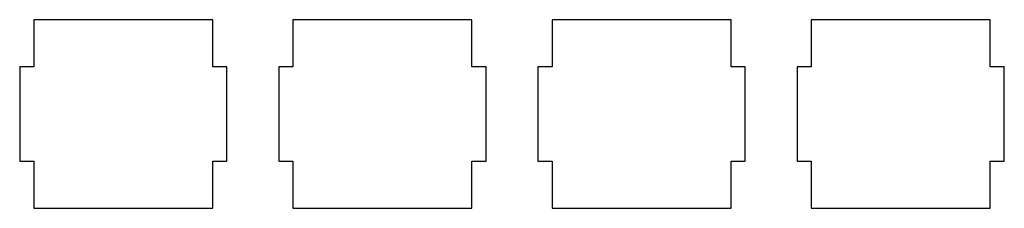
# Model space of a CAD drawing. Header units: millimetres. Extents: x -1146 to 1019, y -763 to 979.
# Tile 62 of 143: x -73 to 136, y -189 to -149. Entities that reach past the tile are written whole.
import ezdxf

# ---------------------------------------------------------------- set-up
doc = ezdxf.new("R2010")
doc.units = ezdxf.units.MM
doc.header["$MEASUREMENT"] = 0
doc.layers.add('Layer 1', color=7, linetype='Continuous')

msp = doc.modelspace()

# ---------------------------------------------------------------- linework, layer by layer
at = {"layer": 'Layer 1', "lineweight": 25}
for points in [[(-31.5031, -148.7956), (-31.5031, -148.7956), (-31.5031, -158.7956), (-31.5031, -158.7956), (-31.5031, -158.7956), (-31.5031, -158.7956), (-28.5031, -158.7956), (-28.5031, -158.7956), (-28.5031, -158.7956), (-28.5031, -158.7956), (-28.5031, -178.7956), (-28.5031, -178.7956), (-28.5031, -178.7956), (-28.5031, -178.7956), (-31.5031, -178.7956), (-31.5031, -178.7956), (-31.5031, -178.7956), (-31.5031, -178.7956), (-31.5031, -188.7956), (-31.5031, -188.7956), (-31.5031, -188.7956), (-31.5031, -188.7956), (-69.5033, -188.7956), (-69.5033, -188.7956), (-69.5033, -188.7956), (-69.5033, -188.7956), (-69.5033, -178.7956), (-69.5033, -178.7956), (-69.5033, -178.7956), (-69.5033, -178.7956), (-72.5033, -178.7956), (-72.5033, -178.7956), (-72.5033, -178.7956), (-72.5033, -178.7956), (-72.5033, -158.7956), (-72.5033, -158.7956), (-72.5033, -158.7956), (-72.5033, -158.7956), (-69.5033, -158.7956), (-69.5033, -158.7956), (-69.5033, -158.7956), (-69.5033, -158.7956), (-69.5033, -148.7956), (-69.5033, -148.7956), (-69.5033, -148.7956), (-69.5033, -148.7956), (-31.5031, -148.7956), (-31.5031, -148.7956)], [(23.4968, -148.7956), (23.4968, -148.7956), (23.4968, -158.7956), (23.4968, -158.7956), (23.4968, -158.7956), (23.4968, -158.7956), (26.4968, -158.7956), (26.4968, -158.7956), (26.4968, -158.7956), (26.4968, -158.7956), (26.4968, -178.7956), (26.4968, -178.7956), (26.4968, -178.7956), (26.4968, -178.7956), (23.4968, -178.7956), (23.4968, -178.7956), (23.4968, -178.7956), (23.4968, -178.7956), (23.4968, -188.7956), (23.4968, -188.7956), (23.4968, -188.7956), (23.4968, -188.7956), (-14.5032, -188.7956), (-14.5032, -188.7956), (-14.5032, -188.7956), (-14.5032, -188.7956), (-14.5032, -178.7956), (-14.5032, -178.7956), (-14.5032, -178.7956), (-14.5032, -178.7956), (-17.5032, -178.7956), (-17.5032, -178.7956), (-17.5032, -178.7956), (-17.5032, -178.7956), (-17.5032, -158.7956), (-17.5032, -158.7956), (-17.5032, -158.7956), (-17.5032, -158.7956), (-14.5032, -158.7956), (-14.5032, -158.7956), (-14.5032, -158.7956), (-14.5032, -158.7956), (-14.5032, -148.7956), (-14.5032, -148.7956), (-14.5032, -148.7956), (-14.5032, -148.7956), (23.4968, -148.7956), (23.4968, -148.7956)], [(78.4969, -148.7956), (78.4969, -148.7956), (78.4969, -158.7956), (78.4969, -158.7956), (78.4969, -158.7956), (78.4969, -158.7956), (81.4969, -158.7956), (81.4969, -158.7956), (81.4969, -158.7956), (81.4969, -158.7956), (81.4969, -178.7956), (81.4969, -178.7956), (81.4969, -178.7956), (81.4969, -178.7956), (78.4969, -178.7956), (78.4969, -178.7956), (78.4969, -178.7956), (78.4969, -178.7956), (78.4969, -188.7956), (78.4969, -188.7956), (78.4969, -188.7956), (78.4969, -188.7956), (40.4967, -188.7956), (40.4967, -188.7956), (40.4967, -188.7956), (40.4967, -188.7956), (40.4967, -178.7956), (40.4967, -178.7956), (40.4967, -178.7956), (40.4967, -178.7956), (37.4967, -178.7956), (37.4967, -178.7956), (37.4967, -178.7956), (37.4967, -178.7956), (37.4967, -158.7956), (37.4967, -158.7956), (37.4967, -158.7956), (37.4967, -158.7956), (40.4967, -158.7956), (40.4967, -158.7956), (40.4967, -158.7956), (40.4967, -158.7956), (40.4967, -148.7956), (40.4967, -148.7956), (40.4967, -148.7956), (40.4967, -148.7956), (78.4969, -148.7956), (78.4969, -148.7956)], [(133.4968, -148.7956), (133.4968, -148.7956), (133.4968, -158.7956), (133.4968, -158.7956), (133.4968, -158.7956), (133.4968, -158.7956), (136.4968, -158.7956), (136.4968, -158.7956), (136.4968, -158.7956), (136.4968, -158.7956), (136.4968, -178.7956), (136.4968, -178.7956), (136.4968, -178.7956), (136.4968, -178.7956), (133.4968, -178.7956), (133.4968, -178.7956), (133.4968, -178.7956), (133.4968, -178.7956), (133.4968, -188.7956), (133.4968, -188.7956), (133.4968, -188.7956), (133.4968, -188.7956), (95.4969, -188.7956), (95.4969, -188.7956), (95.4969, -188.7956), (95.4969, -188.7956), (95.4969, -178.7956), (95.4969, -178.7956), (95.4969, -178.7956), (95.4969, -178.7956), (92.4969, -178.7956), (92.4969, -178.7956), (92.4969, -178.7956), (92.4969, -178.7956), (92.4969, -158.7956), (92.4969, -158.7956), (92.4969, -158.7956), (92.4969, -158.7956), (95.4969, -158.7956), (95.4969, -158.7956), (95.4969, -158.7956), (95.4969, -158.7956), (95.4969, -148.7956), (95.4969, -148.7956), (95.4969, -148.7956), (95.4969, -148.7956), (133.4968, -148.7956), (133.4968, -148.7956)]]:
    msp.add_open_spline(points, degree=3, knots=[0, 0, 0, 0, 0.07692308, 0.07692308, 0.07692308, 0.07692308, 0.15384615, 0.15384615, 0.15384615, 0.15384615, 0.23076923, 0.23076923, 0.23076923, 0.23076923, 0.30769231, 0.30769231, 0.30769231, 0.30769231, 0.38461538, 0.38461538, 0.38461538, 0.38461538, 0.46153846, 0.46153846, 0.46153846, 0.46153846, 0.53846154, 0.53846154, 0.53846154, 0.53846154, 0.61538462, 0.61538462, 0.61538462, 0.61538462, 0.69230769, 0.69230769, 0.69230769, 0.69230769, 0.76923077, 0.76923077, 0.76923077, 0.76923077, 0.84615385, 0.84615385, 0.84615385, 0.84615385, 1, 1, 1, 1], dxfattribs=at)

doc.saveas('drawing.dxf')
